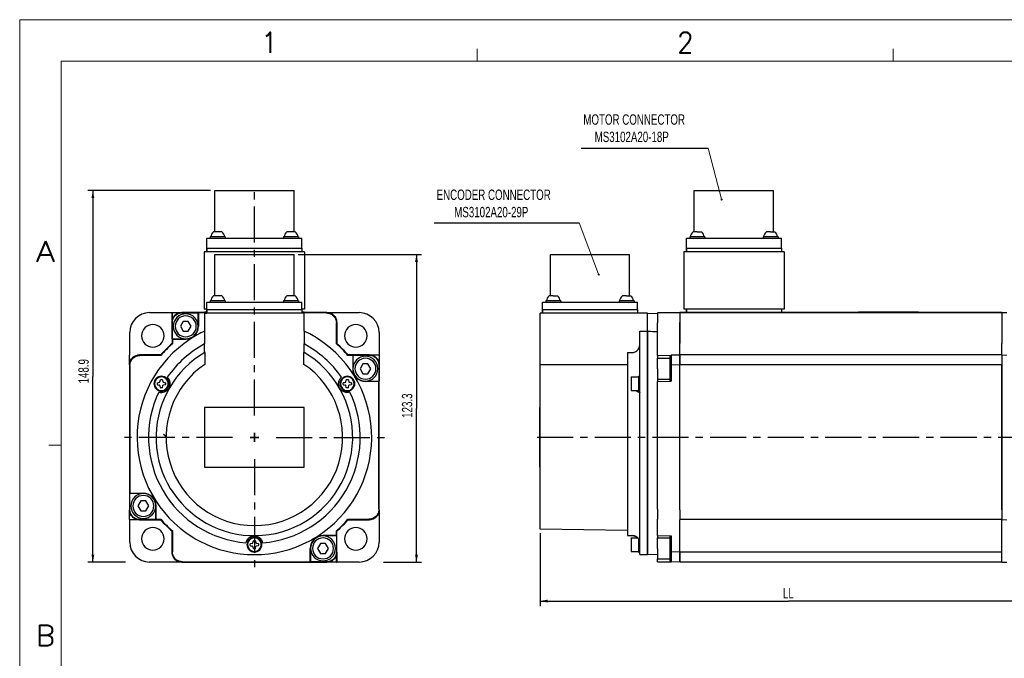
# Model space of a CAD drawing. Header units: millimetres. Extents: x -584 to -164, y 376 to 673.
# Tile 2 of 6: x -584 to -348, y 520 to 673. Entities that reach past the tile are written whole.
import ezdxf
from ezdxf.enums import TextEntityAlignment as Align

# ---------------------------------------------------------------- set-up
doc = ezdxf.new("R2010")
doc.units = ezdxf.units.MM
doc.header["$LTSCALE"] = 23.1
doc.linetypes.add('CENTER', pattern=[0.6, 0.375, -0.075, 0.075, -0.075])
doc.layers.get('0').update_dxf_attribs({"linetype": 'CONTINUOUS'})
doc.layers.add('DEFAULT_1', color=7, linetype='CENTER')
doc.styles.get("Standard").update_dxf_attribs({"font": 'txt', "width": 0.7})
doc.styles.add('TEXTSTYLE_0', font='txt.shx', dxfattribs={"width": 0.8})

msp = doc.modelspace()

# ---------------------------------------------------------------- linework, layer by layer
at = {"color": 7, "linetype": 'Continuous', "lineweight": 13}
for p, q in [((-584.307, 673.311), (-584.307, 376.311)), ((-584.307, 673.311), (-164.307, 673.311)), ((-474.307, 663.311), (-474.307, 666.311)), ((-374.307, 663.311), (-374.307, 666.311)), ((-574.307, 663.311), (-574.307, 386.311)), ((-574.307, 663.311), (-174.307, 663.311)), ((-415.597, 630.187), (-418.781, 642.428)), ((-445.187, 612.153), (-449.8, 624.453)), ((-574.307, 570.978), (-577.307, 570.978))]:
    msp.add_line(p, q, dxfattribs=at)
for p, q in [((-449.324, 642.428), (-418.781, 642.428)), ((-484.686, 624.453), (-449.8, 624.453)), ((-459.225, 590.449), (-438.225, 590.449))]:
    msp.add_line(p, q)
at = {"color": 7, "linetype": 'Continuous'}
for p, q in [((-538.417, 632.205), (-567.918, 632.205)), ((-566.718, 632.205), (-566.718, 587.55)), ((-537.417, 622.275), (-537.417, 632.205)), ((-537.417, 622.275), (-537.417, 632.205)), ((-537.417, 632.205), (-535.956, 632.205)), ((-535.956, 632.205), (-528.042, 632.205)), ((-528.042, 632.205), (-527.742, 632.205)), ((-527.742, 632.205), (-519.828, 632.205)), ((-519.828, 632.205), (-518.367, 632.205)), ((-518.367, 622.275), (-518.367, 632.205)), ((-518.367, 622.275), (-518.367, 632.205)), ((-422.142, 622.275), (-422.142, 632.205)), ((-422.142, 632.205), (-420.681, 632.205)), ((-420.681, 632.205), (-412.617, 632.205)), ((-412.617, 632.205), (-405.252, 632.205)), ((-405.252, 632.205), (-405.17, 632.205)), ((-405.17, 632.205), (-404.555, 632.205)), ((-404.555, 632.205), (-403.092, 632.205)), ((-403.092, 622.275), (-403.092, 632.205)), ((-539.322, 620.775), (-516.462, 620.775)), ((-539.322, 618.375), (-539.322, 620.775)), ((-538.35, 621.075), (-538.5, 621.075)), ((-538.5, 621.075), (-538.5, 620.775)), ((-538.5, 621.075), (-538.5, 620.775)), ((-538.337, 621.075), (-538.35, 621.075)), ((-537.66, 621.075), (-538.337, 621.075)), ((-535.71, 622.275), (-537.69, 622.275)), ((-537.6, 621.075), (-537.66, 621.075)), ((-535.8, 621.075), (-537.6, 621.075)), ((-535.74, 621.075), (-535.8, 621.075)), ((-535.063, 621.075), (-535.74, 621.075)), ((-535.05, 621.075), (-535.063, 621.075)), ((-534.9, 621.075), (-535.05, 621.075)), ((-534.9, 621.075), (-534.9, 620.775)), ((-534.9, 621.075), (-534.9, 620.775)), ((-520.884, 621.075), (-520.884, 620.775)), ((-520.884, 621.075), (-520.884, 620.775)), ((-520.734, 621.075), (-520.884, 621.075)), ((-520.721, 621.075), (-520.734, 621.075)), ((-520.044, 621.075), (-520.721, 621.075)), ((-518.094, 622.275), (-520.074, 622.275)), ((-519.984, 621.075), (-520.044, 621.075)), ((-518.184, 621.075), (-519.984, 621.075)), ((-518.124, 621.075), (-518.184, 621.075)), ((-517.447, 621.075), (-518.124, 621.075)), ((-517.434, 621.075), (-517.447, 621.075)), ((-517.284, 621.075), (-517.434, 621.075)), ((-517.284, 621.075), (-517.284, 620.775)), ((-517.284, 621.075), (-517.284, 620.775)), ((-516.462, 618.375), (-516.462, 620.775)), ((-424.047, 620.775), (-401.187, 620.775)), ((-424.047, 618.375), (-424.047, 620.775)), ((-423.075, 621.075), (-423.225, 621.075)), ((-423.225, 621.075), (-423.225, 620.775)), ((-423.062, 621.075), (-423.075, 621.075)), ((-422.385, 621.075), (-423.062, 621.075)), ((-421.425, 622.275), (-422.415, 622.275)), ((-422.325, 621.075), (-422.385, 621.075)), ((-421.425, 621.075), (-422.325, 621.075)), ((-421.425, 622.275), (-420.435, 622.275)), ((-420.525, 621.075), (-421.425, 621.075)), ((-420.465, 621.075), (-420.525, 621.075)), ((-419.788, 621.075), (-420.465, 621.075)), ((-419.775, 621.075), (-419.788, 621.075)), ((-419.625, 621.075), (-419.775, 621.075)), ((-419.625, 621.075), (-419.625, 620.775)), ((-405.459, 621.075), (-405.609, 621.075)), ((-405.609, 621.075), (-405.609, 620.775)), ((-405.446, 621.075), (-405.459, 621.075)), ((-404.769, 621.075), (-405.446, 621.075)), ((-403.809, 622.275), (-404.799, 622.275)), ((-404.709, 621.075), (-404.769, 621.075)), ((-403.809, 621.075), (-404.709, 621.075)), ((-403.809, 622.275), (-402.819, 622.275)), ((-402.909, 621.075), (-403.809, 621.075)), ((-402.849, 621.075), (-402.909, 621.075)), ((-402.172, 621.075), (-402.849, 621.075)), ((-402.159, 621.075), (-402.172, 621.075)), ((-402.009, 621.075), (-402.159, 621.075)), ((-402.009, 621.075), (-402.009, 620.775)), ((-401.187, 618.375), (-401.187, 620.775)), ((-539.322, 618.375), (-539.292, 618.375)), ((-539.292, 617.535), (-539.292, 618.375)), ((-539.292, 618.375), (-539.292, 617.535)), ((-539.292, 618.375), (-536.892, 618.375)), ((-536.892, 618.375), (-518.892, 618.375)), ((-518.892, 618.375), (-516.492, 618.375)), ((-516.492, 618.375), (-516.492, 617.535)), ((-516.492, 618.375), (-516.462, 618.375)), ((-424.047, 618.375), (-424.017, 618.375)), ((-424.017, 617.535), (-424.017, 618.375)), ((-424.017, 618.375), (-424.017, 617.535)), ((-424.017, 618.375), (-421.617, 618.375)), ((-421.617, 618.375), (-403.617, 618.375)), ((-403.617, 618.375), (-401.217, 618.375)), ((-401.217, 618.375), (-401.217, 617.535)), ((-401.217, 618.375), (-401.187, 618.375)), ((-515.832, 617.535), (-539.952, 617.535)), ((-539.952, 617.535), (-539.952, 603.735)), ((-537.417, 606.915), (-537.417, 616.845)), ((-537.417, 606.915), (-537.417, 616.845)), ((-537.417, 616.845), (-535.956, 616.845)), ((-535.956, 616.845), (-528.042, 616.845)), ((-528.042, 616.845), (-527.742, 616.845)), ((-527.742, 616.845), (-519.828, 616.845)), ((-519.828, 616.845), (-518.367, 616.845)), ((-518.367, 606.915), (-518.367, 616.845)), ((-518.367, 606.915), (-518.367, 616.845)), ((-517.367, 616.845), (-487.724, 616.845)), ((-515.832, 617.535), (-515.832, 603.735)), ((-488.924, 616.845), (-488.924, 579.87)), ((-456.75, 606.915), (-456.75, 616.845)), ((-456.75, 616.845), (-455.289, 616.845)), ((-455.289, 616.845), (-447.225, 616.845)), ((-447.225, 616.845), (-439.8, 616.845)), ((-439.8, 616.845), (-439.778, 616.845)), ((-439.778, 616.845), (-439.163, 616.845)), ((-439.163, 616.845), (-437.7, 616.845)), ((-437.7, 606.915), (-437.7, 616.845)), ((-400.557, 617.535), (-424.677, 617.535)), ((-424.677, 617.535), (-424.677, 603.735)), ((-400.557, 617.535), (-400.557, 603.735)), ((-535.71, 606.915), (-537.69, 606.915)), ((-518.094, 606.915), (-520.074, 606.915)), ((-456.033, 606.915), (-457.023, 606.915)), ((-456.033, 606.915), (-455.043, 606.915)), ((-438.417, 606.915), (-439.407, 606.915)), ((-438.417, 606.915), (-437.427, 606.915)), ((-539.322, 603.735), (-539.952, 603.735)), ((-539.322, 605.415), (-516.462, 605.415)), ((-539.322, 603.615), (-539.322, 605.415)), ((-539.322, 603.615), (-539.292, 603.615)), ((-539.292, 602.775), (-539.292, 603.615)), ((-539.292, 603.615), (-539.292, 602.775)), ((-539.292, 603.615), (-536.892, 603.615)), ((-538.35, 605.715), (-538.5, 605.715)), ((-538.5, 605.715), (-538.5, 605.415)), ((-538.5, 605.715), (-538.5, 605.415)), ((-538.337, 605.715), (-538.35, 605.715)), ((-537.66, 605.715), (-538.337, 605.715)), ((-537.6, 605.715), (-537.66, 605.715)), ((-535.8, 605.715), (-537.6, 605.715)), ((-536.892, 603.615), (-518.892, 603.615)), ((-535.74, 605.715), (-535.8, 605.715)), ((-535.063, 605.715), (-535.74, 605.715)), ((-535.05, 605.715), (-535.063, 605.715)), ((-534.9, 605.715), (-535.05, 605.715)), ((-534.9, 605.715), (-534.9, 605.415)), ((-534.9, 605.715), (-534.9, 605.415)), ((-520.884, 605.715), (-520.884, 605.415)), ((-520.884, 605.715), (-520.884, 605.415)), ((-520.734, 605.715), (-520.884, 605.715)), ((-520.721, 605.715), (-520.734, 605.715)), ((-520.044, 605.715), (-520.721, 605.715)), ((-519.984, 605.715), (-520.044, 605.715)), ((-518.184, 605.715), (-519.984, 605.715)), ((-518.892, 603.615), (-516.492, 603.615)), ((-518.124, 605.715), (-518.184, 605.715)), ((-517.447, 605.715), (-518.124, 605.715)), ((-517.434, 605.715), (-517.447, 605.715)), ((-517.284, 605.715), (-517.434, 605.715)), ((-517.284, 605.715), (-517.284, 605.415)), ((-517.284, 605.715), (-517.284, 605.415)), ((-516.492, 603.615), (-516.492, 602.775)), ((-516.492, 603.615), (-516.462, 603.615)), ((-516.462, 603.615), (-516.462, 605.415)), ((-515.832, 603.735), (-516.462, 603.735)), ((-458.655, 605.415), (-435.795, 605.415)), ((-458.655, 603.615), (-458.655, 605.415)), ((-458.655, 603.615), (-458.625, 603.615)), ((-458.625, 602.775), (-458.625, 603.615)), ((-458.625, 603.615), (-458.625, 602.775)), ((-458.625, 603.615), (-456.225, 603.615)), ((-457.683, 605.715), (-457.833, 605.715)), ((-457.833, 605.715), (-457.833, 605.415)), ((-457.67, 605.715), (-457.683, 605.715)), ((-456.993, 605.715), (-457.67, 605.715)), ((-456.933, 605.715), (-456.993, 605.715)), ((-456.033, 605.715), (-456.933, 605.715)), ((-456.225, 603.615), (-438.225, 603.615)), ((-455.133, 605.715), (-456.033, 605.715)), ((-455.073, 605.715), (-455.133, 605.715)), ((-454.396, 605.715), (-455.073, 605.715)), ((-454.383, 605.715), (-454.396, 605.715)), ((-454.233, 605.715), (-454.383, 605.715)), ((-454.233, 605.715), (-454.233, 605.415)), ((-440.067, 605.715), (-440.217, 605.715)), ((-440.217, 605.715), (-440.217, 605.415)), ((-440.054, 605.715), (-440.067, 605.715)), ((-439.377, 605.715), (-440.054, 605.715)), ((-439.317, 605.715), (-439.377, 605.715)), ((-438.417, 605.715), (-439.317, 605.715)), ((-437.517, 605.715), (-438.417, 605.715)), ((-438.225, 603.615), (-435.825, 603.615)), ((-437.457, 605.715), (-437.517, 605.715)), ((-436.78, 605.715), (-437.457, 605.715)), ((-436.767, 605.715), (-436.78, 605.715)), ((-436.617, 605.715), (-436.767, 605.715)), ((-436.617, 605.715), (-436.617, 605.415)), ((-435.825, 603.615), (-435.825, 602.775)), ((-435.825, 603.615), (-435.795, 603.615)), ((-435.795, 603.615), (-435.795, 605.415)), ((-400.557, 603.735), (-424.677, 603.735)), ((-424.017, 602.895), (-424.017, 603.735)), ((-424.017, 603.735), (-424.017, 602.895)), ((-401.217, 603.735), (-401.217, 602.895)), ((-553.092, 602.874), (-547.692, 602.874)), ((-547.671, 602.895), (-547.692, 602.874)), ((-547.692, 600.496), (-547.692, 602.874)), ((-547.671, 602.895), (-545.292, 602.895)), ((-547.671, 602.895), (-547.671, 600.655)), ((-539.292, 602.895), (-545.292, 602.895)), ((-539.292, 602.895), (-545.292, 602.895)), ((-545.292, 602.895), (-545.256, 602.858)), ((-545.256, 602.858), (-541.392, 602.858)), ((-541.334, 602.801), (-541.392, 602.858)), ((-541.392, 599.587), (-541.392, 602.858)), ((-541.334, 602.801), (-541.334, 599.587)), ((-539.892, 602.801), (-541.334, 602.801)), ((-539.892, 602.955), (-539.892, 602.895)), ((-539.292, 602.955), (-539.892, 602.955)), ((-539.442, 602.801), (-539.892, 602.801)), ((-539.892, 602.775), (-539.892, 598.415)), ((-539.892, 602.775), (-539.892, 598.415)), ((-539.892, 602.775), (-539.442, 602.775)), ((-539.292, 602.801), (-539.442, 602.801)), ((-516.342, 602.775), (-539.442, 602.775)), ((-515.892, 602.955), (-516.492, 602.955)), ((-510.492, 602.895), (-516.492, 602.895)), ((-510.492, 602.895), (-516.492, 602.895)), ((-516.342, 602.801), (-516.492, 602.801)), ((-515.892, 602.801), (-516.342, 602.801)), ((-515.892, 602.775), (-516.342, 602.775)), ((-515.892, 602.955), (-515.892, 602.895)), ((-510.586, 602.801), (-515.892, 602.801)), ((-515.892, 598.415), (-515.892, 602.775)), ((-515.892, 598.415), (-515.892, 602.775)), ((-510.492, 602.895), (-510.586, 602.801)), ((-510.492, 602.895), (-508.113, 602.895)), ((-508.113, 602.895), (-508.092, 602.874)), ((-508.092, 602.874), (-502.692, 602.874)), ((-459.225, 584.774), (-459.225, 602.775)), ((-433.425, 602.775), (-459.225, 602.775)), ((-433.425, 598.415), (-433.425, 602.775)), ((-433.425, 602.775), (-431.025, 602.649)), ((-433.425, 598.415), (-433.425, 602.775)), ((-431.025, 602.801), (-425.625, 602.895)), ((-425.625, 602.895), (-431.025, 602.801)), ((-431.025, 602.801), (-431.025, 600.401)), ((-425.625, 602.895), (-425.625, 600.496)), ((-425.625, 602.895), (-425.625, 600.495)), ((-425.625, 602.895), (-348.225, 602.895)), ((-348.225, 602.895), (-425.625, 602.895)), ((-382.665, 602.955), (-382.665, 602.895)), ((-368.265, 602.955), (-382.665, 602.955)), ((-368.265, 602.955), (-368.265, 602.895)), ((-348.225, 602.895), (-347.025, 602.874)), ((-348.225, 602.895), (-348.225, 600.654)), ((-547.692, 600.496), (-547.692, 595.433)), ((-547.692, 600.496), (-547.655, 600.459)), ((-547.692, 600.495), (-547.692, 595.433)), ((-547.655, 596.587), (-547.655, 600.459)), ((-544.989, 600.787), (-545.682, 599.587)), ((-545.682, 599.587), (-544.989, 598.387)), ((-543.795, 600.787), (-544.989, 600.787)), ((-543.102, 599.587), (-543.795, 600.787)), ((-543.795, 598.387), (-543.102, 599.587)), ((-541.334, 599.587), (-541.392, 599.587)), ((-508.092, 600.496), (-508.186, 600.401)), ((-508.186, 595.39), (-508.186, 600.401)), ((-508.113, 600.812), (-508.113, 600.655)), ((-508.092, 595.433), (-508.092, 600.496)), ((-508.092, 600.495), (-508.092, 595.433)), ((-431.025, 598.335), (-431.025, 600.401)), ((-425.625, 595.433), (-425.625, 600.496)), ((-425.625, 600.495), (-425.625, 595.433)), ((-348.225, 600.654), (-348.225, 600.495)), ((-348.225, 600.654), (-348.225, 600.495)), ((-348.225, 600.495), (-348.225, 595.424)), ((-348.225, 600.495), (-348.225, 595.433)), ((-557.871, 592.695), (-557.871, 598.095)), ((-547.598, 596.529), (-547.655, 596.587)), ((-547.655, 596.587), (-544.392, 596.587)), ((-547.598, 596.529), (-547.598, 595.39)), ((-547.598, 596.529), (-544.392, 596.529)), ((-544.989, 598.387), (-543.795, 598.387)), ((-544.392, 596.529), (-544.392, 596.587)), ((-539.861, 598.395), (-539.892, 598.415)), ((-539.861, 598.395), (-539.861, 595.341)), ((-515.923, 598.395), (-515.892, 598.415)), ((-515.923, 598.395), (-515.923, 595.341)), ((-497.913, 598.095), (-497.913, 592.695)), ((-435.225, 598.395), (-433.425, 598.415)), ((-435.225, 595.341), (-435.225, 598.395)), ((-433.425, 596.513), (-433.425, 598.415)), ((-433.425, 598.415), (-433.425, 596.513)), ((-433.425, 596.387), (-433.425, 596.513)), ((-433.425, 596.513), (-433.425, 596.387)), ((-431.025, 595.39), (-431.025, 598.335)), ((-547.692, 595.433), (-547.598, 595.39)), ((-508.092, 595.433), (-508.186, 595.39)), ((-435.225, 587.595), (-435.225, 595.341)), ((-433.425, 595.208), (-433.425, 596.387)), ((-433.425, 596.387), (-433.425, 595.208)), ((-433.425, 588.522), (-433.425, 595.208)), ((-433.425, 595.208), (-433.425, 588.522)), ((-431.025, 592.601), (-431.025, 595.39)), ((-425.625, 592.695), (-425.625, 595.433)), ((-425.625, 592.695), (-425.625, 595.433)), ((-348.225, 592.695), (-348.225, 595.433)), ((-348.225, 592.695), (-348.225, 595.424)), ((-557.892, 592.674), (-557.871, 592.695)), ((-557.892, 590.296), (-557.892, 592.674)), ((-555.808, 592.674), (-555.651, 592.674)), ((-555.492, 592.695), (-550.43, 592.695)), ((-550.43, 592.695), (-555.492, 592.695)), ((-555.492, 592.695), (-555.398, 592.601)), ((-550.387, 592.601), (-555.398, 592.601)), ((-550.43, 592.695), (-550.387, 592.601)), ((-539.808, 593.285), (-539.83, 593.297)), ((-539.808, 593.285), (-539.808, 590.449)), ((-515.976, 593.285), (-515.954, 593.297)), ((-515.976, 590.449), (-515.976, 593.285)), ((-505.354, 592.695), (-505.397, 592.601)), ((-504.258, 592.601), (-505.397, 592.601)), ((-500.292, 592.695), (-505.354, 592.695)), ((-500.292, 592.695), (-505.354, 592.695)), ((-504.258, 592.601), (-504.2, 592.658)), ((-504.258, 592.601), (-504.258, 589.395)), ((-504.2, 592.658), (-500.328, 592.658)), ((-504.2, 592.658), (-504.2, 589.395)), ((-500.292, 592.695), (-500.328, 592.658)), ((-500.292, 592.695), (-497.913, 592.695)), ((-497.892, 592.674), (-500.133, 592.674)), ((-497.892, 592.674), (-497.913, 592.695)), ((-497.892, 592.674), (-497.892, 590.296)), ((-438.225, 593.285), (-436.994, 593.297)), ((-438.225, 593.285), (-438.225, 580.734)), ((-431.025, 592.601), (-427.725, 592.658)), ((-431.025, 592.601), (-431.025, 591.915)), ((-431.025, 591.915), (-428.025, 591.915)), ((-431.025, 589.395), (-431.025, 591.915)), ((-428.025, 592.395), (-428.025, 591.919)), ((-428.025, 592.395), (-427.725, 592.395)), ((-428.025, 591.919), (-428.025, 591.915)), ((-428.025, 591.915), (-428.025, 590.955)), ((-427.725, 592.658), (-425.625, 592.695)), ((-425.625, 592.695), (-427.725, 592.658)), ((-427.725, 592.658), (-427.725, 592.395)), ((-427.725, 592.395), (-427.725, 592.337)), ((-427.725, 592.337), (-427.725, 590.259)), ((-425.625, 592.695), (-425.625, 590.296)), ((-348.225, 592.695), (-425.625, 592.695)), ((-425.625, 590.295), (-425.625, 592.695)), ((-348.225, 592.674), (-347.025, 592.695)), ((-348.225, 592.674), (-348.225, 592.695)), ((-348.225, 592.674), (-348.225, 590.295)), ((-557.892, 590.296), (-557.892, 555.495)), ((-557.892, 590.296), (-557.798, 590.201)), ((-557.892, 590.295), (-557.892, 555.495)), ((-557.798, 590.201), (-557.798, 559.453)), ((-504.258, 589.395), (-504.2, 589.395)), ((-501.797, 590.595), (-502.49, 589.395)), ((-502.49, 589.395), (-501.797, 588.195)), ((-500.603, 590.595), (-501.797, 590.595)), ((-499.91, 589.395), (-500.603, 590.595)), ((-500.603, 588.195), (-499.91, 589.395)), ((-497.892, 590.296), (-497.929, 590.259)), ((-497.929, 590.259), (-497.929, 586.395)), ((-497.892, 555.495), (-497.892, 590.296)), ((-497.892, 555.495), (-497.892, 590.295)), ((-431.025, 589.395), (-431.025, 586.875)), ((-428.025, 590.955), (-428.025, 590.895)), ((-428.025, 590.895), (-428.025, 589.395)), ((-428.025, 589.395), (-428.025, 587.895)), ((-425.625, 590.296), (-427.725, 590.259)), ((-427.725, 590.259), (-427.725, 586.395)), ((-425.625, 555.495), (-425.625, 590.296)), ((-425.625, 555.495), (-425.625, 590.295)), ((-348.225, 590.295), (-425.625, 590.295)), ((-348.225, 590.295), (-348.225, 555.495)), ((-348.225, 555.495), (-348.225, 590.295)), ((-566.718, 542.895), (-566.718, 587.55)), ((-501.797, 588.195), (-500.603, 588.195)), ((-437.325, 587.445), (-435.525, 587.445)), ((-437.325, 587.445), (-437.325, 585.795)), ((-435.525, 587.595), (-435.525, 587.445)), ((-435.525, 587.595), (-435.225, 587.595)), ((-435.525, 587.445), (-435.525, 587.432)), ((-435.525, 587.432), (-435.525, 586.755)), ((-435.225, 587.35), (-435.225, 587.595)), ((-435.225, 586.845), (-435.225, 587.35)), ((-433.425, 586.845), (-433.425, 588.522)), ((-433.425, 588.522), (-433.425, 586.845)), ((-428.025, 587.895), (-428.025, 587.835)), ((-428.025, 587.835), (-428.025, 586.875)), ((-551.21, 585.624), (-551.21, 585.966)), ((-551.155, 586.038), (-550.663, 586.17)), ((-551.155, 585.552), (-550.663, 585.42)), ((-550.61, 586.223), (-550.479, 586.715)), ((-550.479, 584.876), (-550.61, 585.367)), ((-550.406, 586.77), (-550.065, 586.77)), ((-550.065, 584.82), (-550.406, 584.82)), ((-549.992, 586.715), (-549.86, 586.223)), ((-549.992, 584.876), (-549.86, 585.367)), ((-549.807, 586.17), (-549.316, 586.038)), ((-549.316, 585.552), (-549.807, 585.42)), ((-549.26, 585.966), (-549.26, 585.624)), ((-506.524, 585.624), (-506.524, 585.966)), ((-506.468, 586.038), (-505.977, 586.17)), ((-506.468, 585.552), (-505.977, 585.42)), ((-505.924, 586.223), (-505.792, 586.715)), ((-505.792, 584.876), (-505.924, 585.367)), ((-505.719, 586.77), (-505.378, 586.77)), ((-505.378, 584.82), (-505.719, 584.82)), ((-505.305, 586.715), (-505.174, 586.223)), ((-505.305, 584.876), (-505.174, 585.367)), ((-505.12, 586.17), (-504.629, 586.038)), ((-504.629, 585.552), (-505.12, 585.42)), ((-504.574, 585.966), (-504.574, 585.624)), ((-501.2, 586.395), (-497.929, 586.395)), ((-501.2, 586.338), (-501.2, 586.395)), ((-497.986, 586.338), (-501.2, 586.338)), ((-497.986, 586.338), (-497.929, 586.395)), ((-497.986, 555.589), (-497.986, 586.338)), ((-459.225, 583.667), (-459.225, 584.774)), ((-437.325, 585.795), (-437.325, 584.145)), ((-435.525, 586.755), (-435.525, 585.795)), ((-435.525, 585.795), (-435.525, 584.835)), ((-435.525, 584.835), (-435.525, 584.158)), ((-435.225, 586.755), (-435.225, 586.845)), ((-435.225, 585.795), (-435.225, 586.755)), ((-435.225, 584.867), (-435.225, 585.795)), ((-435.225, 584.835), (-435.225, 584.867)), ((-435.225, 584.745), (-435.225, 584.835)), ((-435.225, 583.995), (-435.225, 584.745)), ((-433.425, 586.652), (-433.425, 586.845)), ((-433.425, 586.845), (-433.425, 586.652)), ((-433.425, 585.795), (-433.425, 586.652)), ((-433.425, 586.652), (-433.425, 585.795)), ((-433.425, 584.867), (-433.425, 585.795)), ((-433.425, 585.795), (-433.425, 584.867)), ((-433.425, 584.745), (-433.425, 584.867)), ((-433.425, 584.867), (-433.425, 584.745)), ((-433.425, 583.679), (-433.425, 584.745)), ((-433.425, 584.745), (-433.425, 583.679)), ((-431.025, 586.875), (-428.025, 586.875)), ((-431.025, 586.875), (-431.025, 586.338)), ((-431.025, 586.338), (-427.725, 586.395)), ((-431.025, 555.589), (-431.025, 586.338)), ((-428.025, 586.875), (-428.025, 586.871)), ((-428.025, 586.871), (-428.025, 586.395)), ((-459.225, 582.797), (-459.225, 583.667)), ((-459.225, 580.416), (-459.225, 582.797)), ((-438.225, 583.407), (-438.225, 582.796)), ((-437.325, 584.145), (-435.525, 584.145)), ((-435.525, 584.158), (-435.525, 584.145)), ((-435.525, 584.145), (-435.525, 583.995)), ((-435.525, 583.995), (-435.225, 583.995)), ((-435.225, 583.795), (-435.225, 583.995)), ((-435.225, 548.895), (-435.225, 583.795)), ((-433.425, 583.005), (-433.425, 583.679)), ((-433.425, 583.679), (-433.425, 583.005)), ((-433.425, 575.172), (-433.425, 583.005)), ((-433.425, 583.005), (-433.425, 575.172)), ((-515.892, 580.095), (-539.892, 580.095)), ((-539.892, 580.095), (-539.892, 565.695)), ((-515.892, 565.695), (-515.892, 580.095)), ((-459.225, 580.095), (-459.285, 580.095)), ((-459.285, 565.695), (-459.285, 580.095)), ((-459.225, 580.21), (-459.225, 580.416)), ((-459.225, 578.976), (-459.225, 580.21)), ((-438.225, 580.734), (-438.225, 580.569)), ((-438.225, 580.569), (-438.225, 578.73)), ((-488.924, 542.895), (-488.924, 579.87)), ((-459.225, 578.241), (-459.225, 578.976)), ((-459.225, 575.669), (-459.225, 578.241)), ((-438.225, 578.73), (-438.225, 578.142)), ((-438.225, 578.142), (-438.225, 575.915)), ((-459.225, 575.243), (-459.225, 575.669)), ((-459.225, 573.949), (-459.225, 575.243)), ((-438.225, 575.915), (-438.225, 575.574)), ((-438.225, 575.574), (-438.225, 573.646)), ((-433.425, 574.384), (-433.425, 575.172)), ((-433.425, 575.172), (-433.425, 574.384)), ((-549.759, 573.646), (-549.106, 573.198)), ((-528.942, 572.895), (-526.842, 572.895)), ((-526.842, 572.895), (-528.942, 572.895)), ((-527.892, 571.845), (-527.892, 573.945)), ((-527.892, 573.945), (-527.892, 571.845)), ((-459.225, 573.388), (-459.225, 573.949)), ((-459.225, 570.768), (-459.225, 573.388)), ((-438.225, 573.646), (-438.225, 573.198)), ((-438.225, 573.198), (-438.225, 570.929)), ((-433.425, 572.895), (-433.425, 574.384)), ((-433.425, 574.384), (-433.425, 572.895)), ((-433.425, 569.433), (-433.425, 572.895)), ((-433.425, 572.895), (-433.425, 569.433)), ((-459.225, 570.146), (-459.225, 570.768)), ((-438.225, 570.929), (-438.225, 570.431)), ((-438.225, 570.431), (-438.225, 568.521)), ((-459.225, 568.863), (-459.225, 570.146)), ((-459.225, 568.509), (-459.225, 568.863)), ((-459.225, 565.985), (-459.225, 568.509)), ((-438.225, 568.521), (-438.225, 568.237)), ((-438.225, 568.237), (-438.225, 566.052)), ((-433.425, 568.963), (-433.425, 569.433)), ((-433.425, 569.433), (-433.425, 568.963)), ((-433.425, 568.857), (-433.425, 568.963)), ((-433.425, 568.963), (-433.425, 568.857)), ((-433.425, 567.495), (-433.425, 568.857)), ((-433.425, 568.857), (-433.425, 567.495)), ((-539.892, 565.695), (-515.892, 565.695)), ((-459.225, 565.695), (-459.285, 565.695)), ((-459.225, 565.2), (-459.225, 565.985)), ((-438.225, 566.052), (-438.225, 565.423)), ((-433.425, 565.796), (-433.425, 567.495)), ((-433.425, 567.495), (-433.425, 565.796)), ((-433.425, 565.695), (-433.425, 565.796)), ((-433.425, 565.796), (-433.425, 565.695)), ((-433.425, 565.545), (-433.425, 565.695)), ((-433.425, 565.695), (-433.425, 565.545)), ((-459.225, 564.001), (-459.225, 565.2)), ((-459.225, 563.872), (-459.225, 564.001)), ((-459.225, 561.584), (-459.225, 563.872)), ((-438.225, 565.423), (-438.225, 563.637)), ((-438.225, 563.637), (-438.225, 563.534)), ((-438.225, 563.534), (-438.225, 563.491)), ((-438.225, 563.491), (-438.225, 561.553)), ((-433.425, 564.645), (-433.425, 565.545)), ((-433.425, 565.545), (-433.425, 564.645)), ((-433.425, 563.745), (-433.425, 564.645)), ((-433.425, 564.645), (-433.425, 563.745)), ((-433.425, 556.391), (-433.425, 563.745)), ((-433.425, 563.745), (-433.425, 556.391)), ((-459.225, 560.68), (-459.225, 561.584)), ((-438.225, 561.553), (-438.225, 560.829)), ((-557.798, 559.453), (-557.855, 559.395)), ((-557.855, 555.531), (-557.855, 559.395)), ((-554.584, 559.395), (-557.855, 559.395)), ((-557.798, 559.453), (-554.584, 559.453)), ((-554.584, 559.453), (-554.584, 559.395)), ((-459.225, 559.626), (-459.225, 560.68)), ((-459.225, 557.808), (-459.225, 559.626)), ((-438.225, 560.829), (-438.225, 559.259)), ((-438.225, 559.259), (-438.225, 557.683)), ((-555.181, 557.595), (-555.874, 556.395)), ((-555.874, 556.395), (-555.181, 555.195)), ((-553.987, 557.595), (-555.181, 557.595)), ((-553.294, 556.395), (-553.987, 557.595)), ((-553.987, 555.195), (-553.294, 556.395)), ((-551.584, 553.132), (-551.584, 556.395)), ((-551.526, 556.395), (-551.584, 556.395)), ((-551.526, 553.189), (-551.526, 556.395)), ((-459.225, 556.835), (-459.225, 557.808)), ((-459.225, 555.949), (-459.225, 556.835)), ((-438.225, 557.683), (-438.225, 556.902)), ((-438.225, 556.902), (-438.225, 555.582)), ((-433.425, 556.309), (-433.425, 556.391)), ((-433.425, 556.391), (-433.425, 556.309)), ((-433.425, 550.583), (-433.425, 556.309)), ((-433.425, 556.309), (-433.425, 550.583)), ((-557.892, 555.495), (-557.855, 555.531)), ((-557.892, 553.116), (-557.892, 555.495)), ((-555.181, 555.195), (-553.987, 555.195)), ((-497.892, 555.495), (-497.986, 555.589)), ((-497.892, 555.495), (-497.892, 553.116)), ((-459.225, 555.806), (-459.225, 555.949)), ((-459.225, 554.865), (-459.225, 555.806)), ((-459.225, 553.877), (-459.225, 554.865)), ((-459.225, 553.167), (-459.225, 553.877)), ((-438.225, 555.582), (-438.225, 554.649)), ((-438.225, 554.649), (-438.225, 553.858)), ((-438.225, 553.858), (-438.225, 552.8)), ((-431.025, 555.589), (-431.025, 553.189)), ((-425.625, 555.495), (-425.625, 553.095)), ((-425.625, 555.495), (-425.625, 553.095)), ((-348.225, 555.495), (-348.225, 553.116)), ((-557.892, 553.116), (-557.871, 553.095)), ((-557.892, 553.116), (-555.651, 553.116)), ((-557.871, 547.695), (-557.871, 553.095)), ((-555.492, 553.095), (-557.871, 553.095)), ((-555.492, 553.095), (-555.456, 553.132)), ((-555.492, 553.095), (-550.43, 553.095)), ((-555.492, 553.095), (-550.43, 553.095)), ((-551.584, 553.132), (-555.456, 553.132)), ((-551.526, 553.189), (-551.584, 553.132)), ((-551.526, 553.189), (-550.387, 553.189)), ((-550.43, 553.095), (-550.387, 553.189)), ((-505.354, 553.095), (-505.397, 553.189)), ((-505.397, 553.189), (-500.386, 553.189)), ((-500.292, 553.095), (-505.354, 553.095)), ((-505.354, 553.095), (-500.292, 553.095)), ((-500.292, 553.095), (-500.386, 553.189)), ((-499.976, 553.116), (-500.133, 553.116)), ((-497.892, 553.116), (-497.913, 553.095)), ((-497.913, 553.095), (-497.913, 547.695)), ((-459.225, 552.919), (-459.225, 553.167)), ((-459.225, 551.971), (-459.225, 552.919)), ((-459.225, 551.434), (-459.225, 551.971)), ((-438.225, 552.8), (-438.225, 552.626)), ((-438.225, 552.626), (-438.225, 551.867)), ((-438.225, 551.867), (-438.225, 551.723)), ((-438.225, 551.723), (-438.225, 551.067)), ((-431.025, 550.4), (-431.025, 553.189)), ((-348.225, 553.116), (-425.625, 553.116)), ((-425.625, 550.357), (-425.625, 553.095)), ((-425.625, 550.357), (-425.625, 553.095)), ((-348.225, 553.116), (-347.025, 553.095)), ((-348.225, 550.367), (-348.225, 553.095)), ((-348.225, 550.357), (-348.225, 553.095)), ((-547.692, 550.357), (-547.598, 550.4)), ((-547.692, 545.295), (-547.692, 550.357)), ((-547.692, 550.357), (-547.692, 545.295)), ((-547.598, 550.4), (-547.598, 545.389)), ((-508.186, 549.261), (-511.392, 549.261)), ((-511.392, 549.261), (-511.392, 549.203)), ((-508.129, 549.203), (-511.392, 549.203)), ((-508.092, 550.357), (-508.186, 550.4)), ((-508.186, 549.261), (-508.186, 550.4)), ((-508.186, 549.261), (-508.129, 549.203)), ((-508.129, 549.203), (-508.129, 545.331)), ((-508.092, 545.295), (-508.092, 550.357)), ((-508.092, 545.295), (-508.092, 550.357)), ((-459.225, 551.22), (-459.225, 551.434)), ((-459.225, 550.845), (-459.225, 551.22)), ((-438.225, 550.479), (-459.225, 550.845)), ((-459.225, 549.845), (-459.225, 532.325)), ((-438.225, 551.067), (-438.225, 551.037)), ((-438.225, 551.037), (-438.225, 550.479)), ((-438.225, 550.479), (-438.225, 549.279)), ((-438.225, 549.279), (-436.994, 549.257)), ((-433.425, 549.404), (-433.425, 550.583)), ((-433.425, 550.583), (-433.425, 549.404)), ((-433.425, 548.355), (-433.425, 549.404)), ((-433.425, 549.404), (-433.425, 548.355)), ((-431.025, 549.261), (-431.025, 550.4)), ((-431.025, 549.261), (-431.025, 548.723)), ((-431.025, 549.261), (-427.725, 549.203)), ((-428.025, 549.203), (-428.025, 548.727)), ((-427.725, 549.203), (-427.725, 545.331)), ((-425.625, 545.295), (-425.625, 550.357)), ((-425.625, 545.295), (-425.625, 550.357)), ((-348.225, 545.295), (-348.225, 550.367)), ((-348.225, 545.295), (-348.225, 550.357)), ((-528.867, 546.924), (-528.867, 547.266)), ((-528.811, 547.338), (-528.32, 547.47)), ((-528.811, 546.852), (-528.32, 546.72)), ((-528.267, 547.523), (-528.135, 548.015)), ((-528.063, 548.07), (-527.721, 548.07)), ((-527.649, 548.015), (-527.517, 547.523)), ((-527.464, 547.47), (-526.973, 547.338)), ((-526.973, 546.852), (-527.464, 546.72)), ((-526.917, 547.266), (-526.917, 546.924)), ((-511.989, 547.403), (-512.682, 546.203)), ((-510.795, 547.403), (-511.989, 547.403)), ((-510.102, 546.203), (-510.795, 547.403)), ((-437.325, 548.745), (-435.743, 548.745)), ((-437.325, 548.745), (-437.325, 547.095)), ((-437.325, 547.095), (-437.325, 545.445)), ((-435.525, 548.482), (-435.525, 548.055)), ((-435.525, 548.055), (-435.525, 547.095)), ((-435.525, 547.095), (-435.525, 546.135)), ((-435.225, 548.145), (-435.225, 548.895)), ((-435.225, 548.055), (-435.225, 548.145)), ((-435.225, 547.975), (-435.225, 548.055)), ((-435.225, 547.541), (-435.225, 547.975)), ((-435.225, 547.095), (-435.225, 547.541)), ((-435.225, 546.135), (-435.225, 547.095)), ((-433.425, 548.295), (-433.425, 548.355)), ((-433.425, 548.355), (-433.425, 548.295)), ((-433.425, 548.145), (-433.425, 548.295)), ((-433.425, 548.295), (-433.425, 548.145)), ((-433.425, 547.946), (-433.425, 548.145)), ((-433.425, 548.145), (-433.425, 547.946)), ((-433.425, 547.095), (-433.425, 547.946)), ((-433.425, 547.946), (-433.425, 547.095)), ((-433.425, 546.045), (-433.425, 547.095)), ((-433.425, 547.095), (-433.425, 546.045)), ((-431.025, 548.723), (-428.025, 548.723)), ((-431.025, 546.203), (-431.025, 548.723)), ((-428.025, 548.727), (-428.025, 548.723)), ((-428.025, 548.723), (-428.025, 547.763)), ((-428.025, 547.763), (-428.025, 547.703)), ((-428.025, 547.703), (-428.025, 546.203)), ((-547.692, 545.295), (-547.598, 545.389)), ((-547.671, 544.979), (-547.671, 545.136)), ((-528.135, 546.176), (-528.267, 546.667)), ((-527.721, 546.12), (-528.063, 546.12)), ((-527.649, 546.176), (-527.517, 546.667)), ((-514.45, 542.989), (-514.45, 546.203)), ((-514.45, 546.203), (-514.392, 546.203)), ((-514.392, 546.203), (-514.392, 542.932)), ((-512.682, 546.203), (-511.989, 545.003)), ((-511.989, 545.003), (-510.795, 545.003)), ((-510.795, 545.003), (-510.102, 546.203)), ((-508.092, 545.295), (-508.129, 545.331)), ((-508.113, 542.895), (-508.113, 545.136)), ((-508.092, 545.295), (-508.092, 542.916)), ((-437.325, 545.445), (-435.525, 545.445)), ((-435.525, 546.135), (-435.525, 545.458)), ((-435.525, 545.458), (-435.525, 545.445)), ((-435.525, 545.445), (-435.525, 545.295)), ((-435.525, 545.295), (-435.225, 545.295)), ((-435.225, 546.045), (-435.225, 546.135)), ((-435.225, 545.333), (-435.225, 546.045)), ((-435.225, 545.295), (-435.225, 545.333)), ((-435.225, 544.727), (-435.225, 545.295)), ((-435.225, 544.727), (-433.425, 544.695)), ((-433.425, 545.961), (-433.425, 546.045)), ((-433.425, 546.045), (-433.425, 545.961)), ((-433.425, 545.895), (-433.425, 545.961)), ((-433.425, 545.961), (-433.425, 545.895)), ((-433.425, 544.702), (-433.425, 545.895)), ((-433.425, 545.895), (-433.425, 544.702)), ((-433.425, 544.695), (-431.025, 544.821)), ((-431.025, 546.203), (-431.025, 544.821)), ((-431.025, 544.821), (-431.025, 543.683)), ((-428.025, 546.203), (-428.025, 544.703)), ((-428.025, 544.703), (-428.025, 544.643)), ((-428.025, 544.643), (-428.025, 543.683)), ((-427.725, 545.331), (-427.725, 543.253)), ((-425.625, 545.295), (-427.725, 545.331)), ((-425.625, 545.295), (-425.625, 542.895)), ((-425.625, 542.895), (-425.625, 545.295)), ((-348.225, 545.295), (-425.625, 545.295)), ((-348.225, 545.136), (-348.225, 545.295)), ((-348.225, 545.136), (-348.225, 545.295)), ((-348.225, 542.895), (-348.225, 545.136)), ((-558.892, 542.895), (-567.918, 542.895)), ((-547.692, 542.916), (-553.092, 542.916)), ((-547.671, 542.895), (-547.692, 542.916)), ((-545.292, 542.895), (-547.671, 542.895)), ((-545.292, 542.895), (-545.198, 542.989)), ((-545.292, 542.895), (-510.492, 542.895)), ((-545.292, 542.895), (-510.492, 542.895)), ((-545.198, 542.989), (-514.45, 542.989)), ((-514.45, 542.989), (-514.392, 542.932)), ((-510.528, 542.932), (-514.392, 542.932)), ((-510.492, 542.895), (-510.528, 542.932)), ((-508.113, 542.895), (-510.492, 542.895)), ((-508.113, 542.895), (-508.092, 542.916)), ((-502.692, 542.916), (-508.092, 542.916)), ((-496.892, 542.895), (-487.724, 542.895)), ((-431.025, 543.683), (-428.025, 543.683)), ((-431.025, 542.989), (-431.025, 543.683)), ((-431.025, 542.989), (-427.725, 542.932)), ((-428.025, 543.683), (-428.025, 543.68)), ((-428.025, 543.68), (-428.025, 543.203)), ((-428.025, 543.203), (-427.725, 543.203)), ((-427.725, 543.253), (-427.725, 543.203)), ((-427.725, 543.203), (-427.725, 542.932)), ((-425.625, 542.895), (-427.725, 542.932)), ((-348.225, 542.895), (-425.625, 542.895)), ((-348.225, 542.895), (-425.625, 542.895)), ((-348.225, 542.895), (-347.025, 542.916)), ((-459.225, 533.525), (-399.525, 533.525)), ((-339.825, 533.525), (-399.525, 533.525))]:
    msp.add_line(p, q, dxfattribs=at)
at = {"lineweight": 13}
for centre in [(-415.574, 630.063), (-445.129, 612.036)]:
    msp.add_circle(centre, 0.127, dxfattribs=at)
at = {"color": 7, "linetype": 'Continuous'}
for centre, radius, start, end in [((-536.851, 621.032), 1.5, 124.02717, 178.35124), ((-536.851, 621.032), 1.5, 124.02717, 178.35124), ((-536.549, 621.032), 1.5, 1.64876, 55.97283), ((-536.549, 621.032), 1.5, 1.64876, 55.97283), ((-519.235, 621.032), 1.5, 124.02717, 178.35124), ((-519.235, 621.032), 1.5, 124.02717, 178.35124), ((-518.933, 621.032), 1.5, 1.64876, 55.97283), ((-518.933, 621.032), 1.5, 1.64876, 55.97283), ((-421.576, 621.032), 1.5, 124.02717, 178.35124), ((-421.275, 621.032), 1.5, 1.64876, 55.97283), ((-403.96, 621.032), 1.5, 124.02717, 178.35124), ((-403.659, 621.032), 1.5, 1.64876, 55.97283), ((-536.851, 605.672), 1.5, 124.02717, 178.35124), ((-536.851, 605.672), 1.5, 124.02717, 178.35124), ((-536.549, 605.672), 1.5, 1.64876, 55.97283), ((-536.549, 605.672), 1.5, 1.64876, 55.97283), ((-519.235, 605.672), 1.5, 124.02717, 178.35124), ((-519.235, 605.672), 1.5, 124.02717, 178.35124), ((-518.933, 605.672), 1.5, 1.64876, 55.97283), ((-518.933, 605.672), 1.5, 1.64876, 55.97283), ((-456.184, 605.672), 1.5, 124.02717, 178.35124), ((-455.883, 605.672), 1.5, 1.64876, 55.97283), ((-438.568, 605.672), 1.5, 124.02717, 178.35124), ((-438.267, 605.672), 1.5, 1.64876, 55.97283), ((-553.092, 598.095), 4.779, 90, 180), ((-545.292, 600.495), 2.4, 90, 180), ((-544.392, 599.587), 3, 0, 180), ((-544.392, 599.587), 2.52, 0, 180), ((-510.492, 600.495), 2.4, 0, 90), ((-502.692, 598.095), 4.779, 0, 90), ((-552.287, 597.29), 2.7, 0, 180), ((-544.392, 599.587), 3, 180, 0), ((-544.392, 599.587), 2.52, 180, 0), ((-544.392, 599.587), 3.058, 270, 0), ((-503.497, 597.29), 2.7, 0, 180), ((-527.892, 572.895), 28.2, 123.12325, 237.94169), ((-527.892, 572.895), 28.2, 123.12325, 237.94169), ((-552.287, 597.29), 2.7, 180, 0), ((-527.892, 572.895), 28.2, 115.18434, 123.12325), ((-527.892, 572.895), 28.2, 115.18434, 123.12325), ((-527.892, 572.895), 28.2, 56.87677, 64.81566), ((-527.892, 572.895), 28.2, 56.87677, 64.81566), ((-527.892, 572.895), 28.2, 302.13256, 56.87677), ((-527.892, 572.895), 28.2, 302.13256, 56.87677), ((-503.497, 597.29), 2.7, 180, 0), ((-527.892, 572.895), 30, 131.29987, 138.70013), ((-527.892, 572.895), 30, 131.29987, 138.70013), ((-527.892, 572.895), 29.906, 131.2182, 138.7818), ((-527.892, 572.895), 25.437, 118.06744, 145.37254), ((-527.892, 572.895), 25.437, 34.62746, 61.93256), ((-527.892, 572.895), 29.906, 41.2182, 48.7818), ((-527.892, 572.895), 30, 41.29987, 48.70013), ((-527.892, 572.895), 30, 41.29987, 48.70013), ((-555.492, 590.295), 2.4, 90, 180), ((-527.892, 572.895), 23.638, 120.33322, 236.74072), ((-527.892, 572.895), 23.638, 236.74072, 59.66678), ((-501.2, 589.395), 3, 0, 180), ((-501.2, 589.395), 2.52, 0, 180), ((-500.292, 590.295), 2.4, 0, 90), ((-501.2, 589.395), 3.058, 180, 270), ((-501.2, 589.395), 3, 180, 0), ((-501.2, 589.395), 2.52, 180, 0), ((-550.235, 585.795), 1.8, 0, 180), ((-550.235, 585.795), 1.65, 0, 180), ((-550.235, 585.795), 2.1, 252.24745, 47.75255), ((-505.549, 585.795), 1.8, 0, 180), ((-505.549, 585.795), 1.65, 0, 180), ((-550.235, 585.795), 1.8, 180, 0), ((-550.235, 585.795), 1.65, 180, 0), ((-551.135, 585.966), 0.075, 105, 180), ((-551.135, 585.624), 0.075, 180, 255), ((-550.683, 586.243), 0.075, 285, 345), ((-550.683, 585.348), 0.075, 15, 75), ((-550.406, 586.695), 0.075, 90, 165), ((-550.406, 584.895), 0.075, 195, 270), ((-550.065, 586.695), 0.075, 15, 90), ((-550.065, 584.895), 0.075, 270, 345), ((-549.788, 586.243), 0.075, 195, 255), ((-549.788, 585.348), 0.075, 105, 165), ((-549.335, 585.966), 0.075, 0, 75), ((-549.335, 585.624), 0.075, 285, 360), ((-505.549, 585.795), 1.8, 180, 0), ((-505.549, 585.795), 1.65, 180, 0), ((-506.449, 585.966), 0.075, 105, 180), ((-506.449, 585.624), 0.075, 180, 255), ((-505.996, 586.243), 0.075, 285, 345), ((-505.996, 585.348), 0.075, 15, 75), ((-505.719, 586.695), 0.075, 90, 165), ((-505.719, 584.895), 0.075, 195, 270), ((-505.378, 586.695), 0.075, 15, 90), ((-505.378, 584.895), 0.075, 270, 345), ((-505.101, 586.243), 0.075, 195, 255), ((-505.101, 585.348), 0.075, 105, 165), ((-504.649, 585.966), 0.075, 0, 75), ((-504.649, 585.624), 0.075, 285, 360), ((-527.892, 572.895), 25.437, 154.62746, 265.37254), ((-527.892, 572.895), 25.437, 274.62746, 25.37254), ((-554.584, 556.395), 3, 0, 180), ((-554.584, 556.395), 2.52, 0, 180), ((-554.584, 556.395), 3.058, 0, 90), ((-554.584, 556.395), 3, 180, 0), ((-554.584, 556.395), 2.52, 180, 0), ((-555.492, 555.495), 2.4, 180, 270), ((-500.292, 555.495), 2.4, 270, 0), ((-527.892, 572.895), 30, 221.29987, 228.70013), ((-527.892, 572.895), 30, 221.29987, 228.70013), ((-527.892, 572.895), 29.906, 221.2182, 228.7818), ((-527.892, 572.895), 29.906, 311.2182, 318.7818), ((-527.892, 572.895), 30, 311.29987, 318.70013), ((-527.892, 572.895), 30, 311.29987, 318.70013), ((-552.287, 548.5), 2.7, 0, 180), ((-527.892, 547.095), 2.1, 12.24745, 167.75255), ((-511.392, 546.203), 3.058, 90, 180), ((-511.392, 546.203), 3, 0, 180), ((-503.497, 548.5), 2.7, 0, 180), ((-437.025, 547.458), 1.8, 77.9211, 89), ((-553.092, 547.695), 4.779, 180, 270), ((-552.287, 548.5), 2.7, 180, 0), ((-527.892, 572.895), 28.2, 237.94169, 242.21794), ((-527.892, 572.895), 28.2, 237.94169, 242.21794), ((-527.892, 572.895), 28.2, 242.21794, 297.78224), ((-527.892, 572.895), 28.2, 242.21794, 297.78224), ((-527.892, 547.095), 1.8, 0, 180), ((-527.892, 547.095), 1.8, 180, 0), ((-527.892, 547.095), 1.65, 0, 180), ((-527.892, 547.095), 1.65, 180, 0), ((-528.792, 547.266), 0.075, 105, 180), ((-528.792, 546.924), 0.075, 180, 255), ((-528.339, 547.543), 0.075, 285, 345), ((-528.063, 547.995), 0.075, 90, 165), ((-527.721, 547.995), 0.075, 15, 90), ((-527.445, 547.543), 0.075, 195, 255), ((-526.992, 547.266), 0.075, 0, 75), ((-526.992, 546.924), 0.075, 285, 360), ((-527.892, 572.895), 28.2, 297.78224, 302.13256), ((-527.892, 572.895), 28.2, 297.78224, 302.13256), ((-511.392, 546.203), 2.52, 0, 180), ((-503.497, 548.5), 2.7, 180, 0), ((-502.692, 547.695), 4.779, 270, 0), ((-545.292, 545.295), 2.4, 180, 270), ((-528.339, 546.648), 0.075, 15, 75), ((-528.063, 546.195), 0.075, 195, 270), ((-527.721, 546.195), 0.075, 270, 345), ((-527.445, 546.648), 0.075, 105, 165), ((-511.392, 546.203), 3, 180, 0), ((-511.392, 546.203), 2.52, 180, 0), ((-510.492, 545.295), 2.4, 270, 0)]:
    msp.add_arc(centre, radius, start, end, dxfattribs=at)
msp.add_arc((-527.892, 572.895), 21.216, 124.1704, 55.8296)
for points in [[(-547.692, 600.496), (-547.61, 601.117), (-547.371, 601.695), (-546.989, 602.192), (-546.492, 602.574), (-545.914, 602.813), (-545.292, 602.895)], [(-547.655, 600.459), (-547.573, 601.08), (-547.334, 601.658), (-546.953, 602.156), (-546.455, 602.537), (-545.877, 602.777), (-545.256, 602.858)], [(-510.586, 602.801), (-509.964, 602.719), (-509.386, 602.48), (-508.889, 602.098), (-508.507, 601.601), (-508.268, 601.023), (-508.186, 600.401)], [(-510.492, 602.895), (-509.87, 602.813), (-509.292, 602.574), (-508.795, 602.192), (-508.413, 601.695), (-508.174, 601.117), (-508.092, 600.496)], [(-433.425, 598.415), (-432.624, 598.388), (-431.824, 598.361), (-431.025, 598.335)], [(-539.83, 593.297), (-539.837, 593.361), (-539.844, 593.545), (-539.851, 593.85), (-539.856, 594.269), (-539.859, 594.779), (-539.861, 595.341)], [(-515.954, 593.297), (-515.947, 593.361), (-515.94, 593.545), (-515.933, 593.85), (-515.928, 594.269), (-515.925, 594.779), (-515.923, 595.341)], [(-436.994, 593.297), (-436.567, 593.361), (-436.159, 593.545), (-435.791, 593.85), (-435.492, 594.269), (-435.295, 594.779), (-435.225, 595.341)], [(-557.892, 590.296), (-557.81, 590.917), (-557.571, 591.495), (-557.189, 591.992), (-556.692, 592.374), (-556.114, 592.613), (-555.492, 592.695)], [(-557.798, 590.201), (-557.716, 590.823), (-557.476, 591.401), (-557.095, 591.898), (-556.598, 592.28), (-556.02, 592.519), (-555.398, 592.601)], [(-500.328, 592.658), (-499.707, 592.577), (-499.129, 592.337), (-498.631, 591.956), (-498.25, 591.458), (-498.011, 590.88), (-497.929, 590.259)], [(-500.292, 592.695), (-499.67, 592.613), (-499.092, 592.374), (-498.595, 591.992), (-498.213, 591.495), (-497.974, 590.917), (-497.892, 590.296)], [(-504.908, 583.795), (-505.321, 583.707), (-505.709, 583.698), (-506.043, 583.748), (-506.326, 583.835), (-506.564, 583.943), (-506.759, 584.06), (-506.919, 584.181), (-507.053, 584.301), (-507.168, 584.424), (-507.274, 584.556), (-507.367, 584.696), (-507.448, 584.842), (-507.511, 584.985), (-507.564, 585.133), (-507.607, 585.289), (-507.639, 585.461), (-507.658, 585.656), (-507.659, 585.877), (-507.63, 586.129), (-507.562, 586.41), (-507.439, 586.716), (-507.241, 587.04), (-506.96, 587.35)], [(-435.338, 583.691), (-435.395, 583.698), (-435.557, 583.748), (-435.736, 583.835), (-435.916, 583.943), (-436.086, 584.06), (-436.197, 584.144)], [(-435.225, 583.795), (-435.273, 583.707), (-435.338, 583.691)], [(-555.492, 553.095), (-556.114, 553.177), (-556.692, 553.416), (-557.189, 553.798), (-557.571, 554.295), (-557.81, 554.873), (-557.892, 555.495)], [(-555.456, 553.132), (-556.077, 553.214), (-556.655, 553.453), (-557.153, 553.835), (-557.534, 554.332), (-557.773, 554.91), (-557.855, 555.531)], [(-497.986, 555.589), (-498.068, 554.967), (-498.307, 554.39), (-498.689, 553.892), (-499.186, 553.511), (-499.764, 553.271), (-500.386, 553.189)], [(-497.892, 555.495), (-497.974, 554.873), (-498.213, 554.295), (-498.595, 553.798), (-499.092, 553.416), (-499.67, 553.177), (-500.292, 553.095)], [(-435.273, 547.944), (-435.276, 547.957), (-435.429, 548.347), (-435.648, 548.658), (-435.892, 548.882), (-436.121, 549.03), (-436.327, 549.125), (-436.507, 549.184), (-436.642, 549.217), (-436.609, 549.21), (-436.425, 549.16), (-436.19, 549.065), (-435.931, 548.911), (-435.664, 548.676), (-435.648, 548.658)], [(-436.646, 549.218), (-436.642, 549.217), (-436.609, 549.21), (-436.425, 549.16), (-436.19, 549.065), (-435.931, 548.911), (-435.664, 548.676), (-435.648, 548.658)], [(-436.646, 549.218), (-436.642, 549.217)], [(-436.646, 549.218), (-436.642, 549.217)], [(-545.292, 542.895), (-545.914, 542.977), (-546.492, 543.216), (-546.989, 543.598), (-547.371, 544.095), (-547.61, 544.673), (-547.692, 545.295)], [(-545.198, 542.989), (-545.82, 543.071), (-546.398, 543.311), (-546.895, 543.692), (-547.276, 544.19), (-547.516, 544.767), (-547.598, 545.389)], [(-508.129, 545.331), (-508.211, 544.71), (-508.45, 544.132), (-508.831, 543.635), (-509.329, 543.253), (-509.907, 543.014), (-510.528, 542.932)], [(-508.092, 545.295), (-508.174, 544.673), (-508.413, 544.095), (-508.795, 543.598), (-509.292, 543.216), (-509.87, 542.977), (-510.492, 542.895)]]:
    msp.add_spline(points, degree=3, dxfattribs=at)
for points in [[(-566.368, 630.405), (-566.718, 632.205), (-567.068, 630.405)], [(-488.574, 615.045), (-488.924, 616.845), (-489.274, 615.045)], [(-567.068, 544.695), (-566.718, 542.895), (-566.368, 544.695)], [(-489.274, 544.695), (-488.924, 542.895), (-488.574, 544.695)], [(-457.425, 533.875), (-459.225, 533.525), (-457.425, 533.175)]]:
    msp.add_solid(points, dxfattribs=at)
at = {"layer": 'DEFAULT_1', "color": 7, "linetype": 'CENTER'}
for p, q in [((-527.892, 578.145), (-527.892, 633.031)), ((-533.142, 572.895), (-559.462, 572.895)), ((-522.642, 572.895), (-495.821, 572.895)), ((-312.685, 572.895), (-460.285, 572.895)), ((-527.892, 567.645), (-527.892, 541.049))]:
    msp.add_line(p, q, dxfattribs=at)

# ---------------------------------------------------------------- texts
at = {"color": 7, "linetype": 'Continuous', "lineweight": 13, "style": 'TEXTSTYLE_0'}
for s, width, p, p2 in [('1', 2.330855, (-526.243, 665.307), (-522.359, 665.307)), ('2', 1.165428, (-426.243, 665.307), (-422.359, 665.307)), ('A', 1.394052, (-580.455, 615.073), (-575.809, 615.073)), ('B', 1.394052, (-580.455, 522.74), (-575.809, 522.74))]:
    msp.add_text(s, height=5, dxfattribs=dict(at, width=width)).set_placement(p, p2, align=Align.FIT)
at = {"color": 7, "width": 0.7}
for s, p in [('MOTOR CONNECTOR', (-448.821, 648.059)), ('MS3102A20-18P', (-446.099, 643.892)), ('ENCODER CONNECTOR', (-484.088, 629.97)), ('MS3102A20-29P', (-479.855, 625.803))]:
    msp.add_text(s, height=2.5, dxfattribs=at).set_placement(p)
at = {"color": 7, "linetype": 'Continuous', "char_height": 2.5, "attachment_point": 5, "rotation": 90}
for s, insert in [('148.9', (-568.941, 588.782)), ('123.3', (-491.158, 580.514))]:
    msp.add_mtext(s, dxfattribs=dict(at, insert=insert))
at = {"color": 7, "linetype": 'Continuous', "insert": (-399.525, 535.416), "char_height": 2.5, "attachment_point": 5}
msp.add_mtext('\\A1;LL', dxfattribs=at)

doc.saveas('drawing.dxf')
